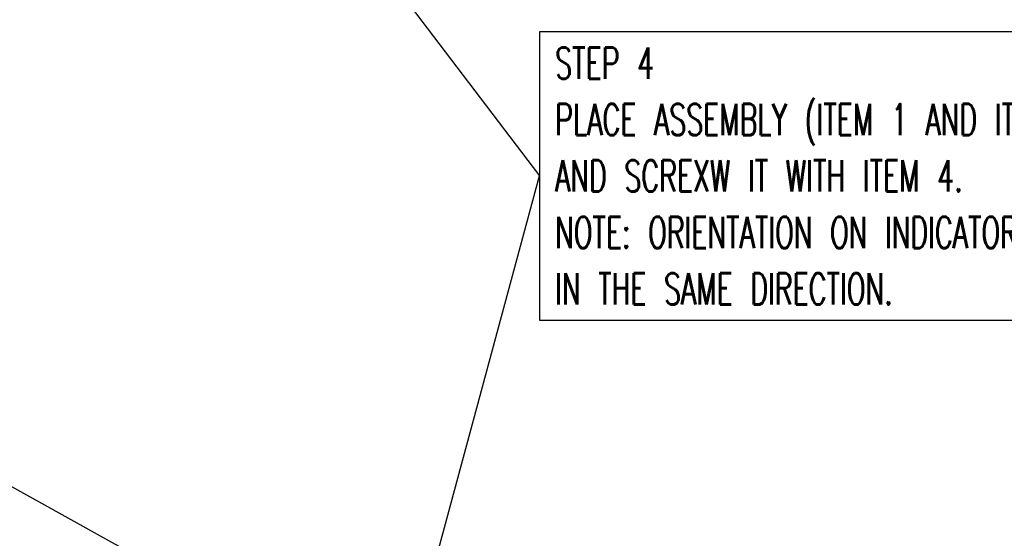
# Model space of a CAD drawing. Header units: inches. Extents: x -399 to 442, y -299 to 295.
# Tile 11 of 38: x -49 to 45, y -3 to 46. Entities that reach past the tile are written whole.
import ezdxf

# ---------------------------------------------------------------- set-up
doc = ezdxf.new("R2010")
doc.units = ezdxf.units.IN
doc.layers.add('1', color=7, linetype='Continuous')
doc.styles.add('CONVERTER_13', font='txt.shx', dxfattribs={"width": 0.63})
doc.dimstyles.get("Standard").update_dxf_attribs({"dimtxt": 0.18, "dimasz": 0.18, "dimexe": 0.18, "dimexo": 0.0625, "dimgap": 0.09, "dimtad": 0, "dimtih": 1, "dimtoh": 1, "dimdec": 4, "dimzin": 0, "dimdsep": 46, "dimtxsty": 'Standard', "dimcen": 0.09, "dimadec": 0, "dimazin": 0, "dimtfac": 1, "dimtdec": 4, "dimtofl": 0, "dimtmove": 0, "dimatfit": 3, "dimfxl": 1, "dimtolj": 1, "dimtzin": 0, "dimarcsym": 0})

# ---------------------------------------------------------------- blocks, each defined once
blk = doc.blocks.new('E6980-24110__60', base_point=(-386.38, -128.07))
at = {"color": 7, "linetype": 'Continuous'}
blk.add_line((90.09, -82.42), (-106.68, 26.79), dxfattribs=at)
blk = doc.blocks.new('E6980-64110__61', base_point=(-386.38, -128.07))
blk.add_blockref('E6980-24110__60', (-386.38, -128.07))
blk = doc.blocks.new('N2494-90111__126', base_point=(-386.38, -319.12))
blk.add_blockref('E6980-64110__61', (-386.38, -128.07))
blk = doc.blocks.new('gen1', base_point=(-147.5, 38.75))
at = {"layer": '1', "color": 1}
blk.add_lwpolyline([(1.09, 56.45), (1.09, 21.95), (105.51, 21.95), (105.51, 56.45)], close=True, dxfattribs=at)
blk.add_blockref('N2494-90111__126', (-386.38, -319.12))
at = {"layer": '1', "color": 1, "insert": (2.96, 23.82), "char_height": 3.75, "attachment_point": 7, "line_spacing_factor": 1.080432, "style": 'CONVERTER_13'}
blk.add_mtext('STEP 4\\PPLACE ASSEMBLY (ITEM 1 AND ITEM 3) ON ITEM 11\\PAND SCREXW IT WITH ITEM 4.\\PNOTE: ORIENTATION ON INDICATORS MUST FACE\\PIN THE SAME DIRECTION.', dxfattribs=at)
at = {"layer": '1', "color": 3, "linetype": 'Continuous', "has_arrowhead": 0}
for points in [[(-56.82, 115.6), (1.09, 39.2)], [(-35.44, -95.86), (1.09, 39.2)]]:
    blk.add_leader(points, dimstyle='Standard', dxfattribs=at)

msp = doc.modelspace()

# ---------------------------------------------------------------- block references
at = {"xscale": 0.8, "yscale": 0.8, "zscale": 0.8}
msp.add_blockref('gen1', (-118, 31), dxfattribs=at)

doc.saveas('drawing.dxf')
